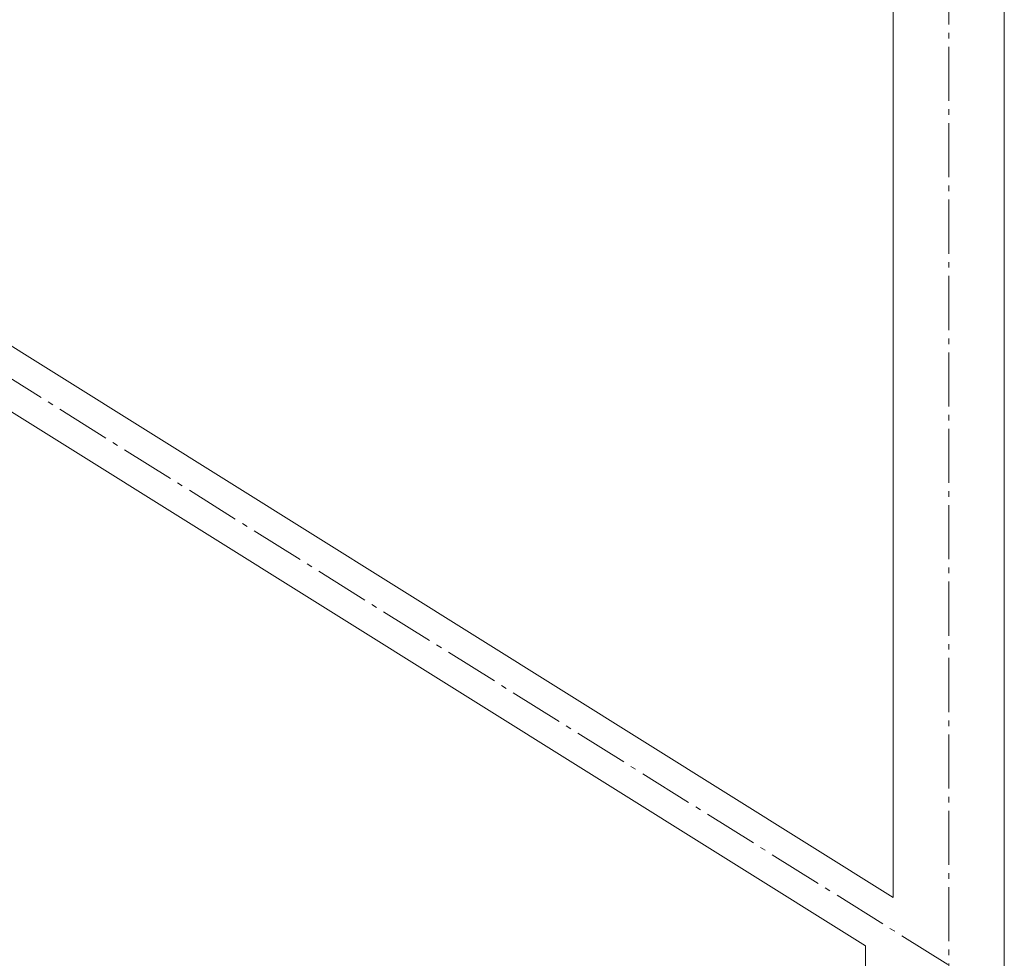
# Model space of a CAD drawing. Header units: millimetres. Extents: x -916886 to 3713765, y -2985421 to 1675785.
# Tile 254 of 256: x 206172 to 207945, y 236525 to 238214. Entities that reach past the tile are written whole.
import ezdxf

# ---------------------------------------------------------------- set-up
doc = ezdxf.new("R2010")
doc.units = ezdxf.units.MM
doc.linetypes.add('AM_DIN_G_W050', pattern=[13.75, 9.75, -1.5, 1, -1.5])
doc.layers.add('A99_S_kce-pohl', color=7, linetype='Continuous', lineweight=5)

msp = doc.modelspace()

# ---------------------------------------------------------------- linework, layer by layer
at = {"layer": 'A99_S_kce-pohl', "color": 253, "linetype": 'AM_DIN_G_W050', "lineweight": 0, "ltscale": 10}
for points in [[(207845, 233255.3), (207845, 233255.3), (207845, 240950)], [(205545, 237950), (207945, 236450), (205695, 234950), (207945, 233650)]]:
    msp.add_lwpolyline(points, dxfattribs=at)
at = {"layer": 'A99_S_kce-pohl', "lineweight": 5}
for points in [[(207945, 240950), (207945, 233255.3)], [(207745, 239266), (207745, 236634)], [(205800.3, 237849.4), (207745, 236634)], [(205754.8, 237759.9), (207695, 236547.3)], [(207695, 236547.3), (207695, 236343.4)]]:
    msp.add_lwpolyline(points, dxfattribs=at)

doc.saveas('drawing.dxf')
